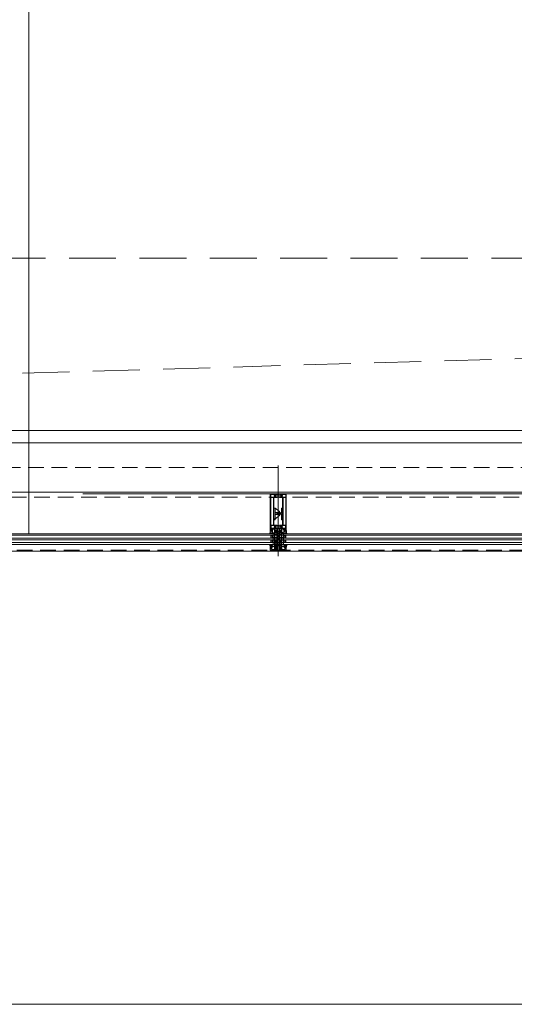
# Model space of a CAD drawing. Header units: millimetres. Extents: x 213386 to 506888, y 183055 to 450952.
# Tile 165 of 256: x 383177 to 385185, y 282452 to 286451. Entities that reach past the tile are written whole.
import ezdxf

# ---------------------------------------------------------------- set-up
doc = ezdxf.new("R2010")
doc.units = ezdxf.units.MM
doc.linetypes.add('ČÁRKOVANÁ', pattern=[19.05, 12.7, -6.35])
for name, color, linetype, lineweight in [('FASÁDA DETAILNÍ', 255, 'Continuous', 0), ('KOTY', 255, 'Continuous', 0), ('NOVA', 255, 'Continuous', 0), ('NOVÁ TENKÁ', 255, 'Continuous', 0), ('TENKA', 255, 'Continuous', 0), ('vzt-tenká', 2, 'Continuous', 20)]:
    doc.layers.add(name, color=color, linetype=linetype, lineweight=lineweight)
doc.layers.add('PLOCHY K PRONÁJMU', color=255, linetype='Continuous', lineweight=0, plot=False)
doc.layers.get('KOTY').off()

# ---------------------------------------------------------------- blocks, each defined once
blk = doc.blocks.new('NOVÁ PODLAHA')
at = {"layer": 'NOVA', "linetype": 'ČÁRKOVANÁ', "ltscale": 15}
blk.add_line((0, 0), (25700, 750), dxfattribs=at)
blk.add_lwpolyline([(750, 22050), (24950, 22050), (24950, 750), (750, 750)], close=True, dxfattribs=at)
at = {"layer": 'NOVA'}
blk.add_lwpolyline([(25700, 16457.5), (25700, 0), (0, 0), (0, 15942.5)], dxfattribs=at)
blk = doc.blocks.new('244748_a')
blk.add_lwpolyline([(8.3, -1.7, 0.082248), (6.3, -0.9, -1.09695), (6.9, -0.1, -0.315353), (11.3, -5.2, -0.480529), (10.9, -5.6), (4.3, -5.6), (4.1, -5.5), (-16.5, -5.5), (-16.7, -5.6), (-20.4, -5.6, 0.574019), (-21.9, -4.8), (-23, -5.4, 0.524827), (-23, -5.9), (-21.9, -6.5, 0.574021), (-20.4, -5.7), (-16.7, -5.7), (-16.5, -5.9), (4.1, -5.9), (4.3, -5.7), (10.9, -5.7, -0.480529), (11.3, -6.1, -0.326229), (6.9, -11.1, -1.09695), (6.3, -10.3, 0.081457), (8.3, -9.6, 0.599203), (7.5, -8.1), (5.5, -8.1, 0.198965), (5.2, -8.2), (2.2, -11.2), (0.9, -12, -0.738038), (0.5, -11.6), (0.9, -11, 1), (0.3, -10.7), (0, -11.3), (-1, -11.3, 0.619205), (-1.4, -12.1), (-1.3, -12.4, -0.808139), (-2, -13), (-3.6, -11.4, 0.198906), (-4.3, -11.2), (-15, -11.2, -0.198936), (-16.8, -10.4), (-19, -8.2, 0.198942), (-19.3, -8.1), (-20.7, -8.1, 0.500217), (-21.1, -8.7, 0.122037), (-18.5, -10.3, -1.093735), (-19.1, -11.1, -0.240768), (-23.7, -6.1, -0.106226), (-23.7, -5.2, -0.256232), (-19, -0.1, -1.093735), (-18.4, -0.9, 0.116856), (-21.1, -2.6, 0.500217), (-20.7, -3.3), (-19.3, -3.3, 0.198942), (-19, -3.1), (-16.8, -0.9, -0.198936), (-15, -0.2), (-4.3, -0.2, 0.198907), (-3.6, 0.1), (-2, 1.7, -0.808139), (-1.3, 1.1), (-1.4, 0.8, 0.619205), (-1, 0), (0, 0), (0.3, -0.6, 1), (0.9, -0.3), (0.5, 0.3, -0.738038), (0.9, 0.7), (2.2, -0.2), (5.2, -3.1, 0.198965), (5.5, -3.3), (7.5, -3.3, 0.599203)], format="xyb", close=True)
blk = doc.blocks.new('236134_0100_s_v')
for points in [[(22.8, -23), (22.8, -5), (42, -5, 0.414214), (43, -4), (43, -1, 0.414214), (42, 0), (1, 0, 0.414214), (0, -1), (0, -4, 0.414214), (1, -5), (20.2, -5), (20.2, -23)], [(15, -5, -0.414214), (19, -9), (19, -16.6, 0.165764), (19.5, -23), (23.5, -23, 0.165764), (24, -16.6), (24, -9, -0.414214), (28, -5)]]:
    blk.add_lwpolyline(points, format="xyb")
blk = doc.blocks.new('236134_0200_s_v')
blk.add_lwpolyline([(42, 5), (1, 5, 0.414214), (0, 4), (0, 1, 0.414214), (1, 0), (42, 0, 0.414214), (43, 1), (43, 4, 0.414214)], format="xyb", close=True)
for points in [[(19.6, 5, -0.41166), (17.6, 7), (17.4, 22.2, 0.344217), (17.1, 22.7), (16, 23), (14, 23, 0.240828), (13.2, 22.6), (0.2, 4.6)], [(23.4, 5, 0.41166), (25.4, 7), (25.6, 22.2, -0.344217), (25.9, 22.7), (27, 23), (29, 23, -0.240828), (29.8, 22.6), (42.8, 4.6)]]:
    blk.add_lwpolyline(points, format="xyb")
blk = doc.blocks.new('284336')
for points in [[(-0.7, -9.6), (-10, -9.6, 0.414511), (-10.5, -10.1), (-10.5, -15.5, -1), (-11.7, -15.5), (-11.7, -9.6), (-12.7, -8.9, -0.668884), (-12.6, -8.2), (-12, -8, 0.766384), (-12, -7.2), (-12.6, -7, -0.76831), (-12.6, -6.2), (-12, -6, 0.766384), (-12, -5.2), (-12.6, -5, -0.76831), (-12.6, -4.2), (-12, -4, 0.766384), (-12, -3.2), (-12.6, -3, -0.877523), (-12.5, -2.2), (-12.1, -2.2, 0.698129), (-11.8, -1.5, -0.220231), (-12.9, 0.8), (-12.9, 3.5, -0.157143), (-12.8, 3.7), (-12.7, 3.4, -0.067482), (-12.5, 2.5, 0.393136), (-8.7, -1), (-6.1, -1, -0.414214), (-5.6, -1.5), (-5.6, -2.2, -0.267949), (-5.9, -2.6), (-6.4, -2.9, 0.267949), (-6.6, -3.4), (-6.6, -5.8, 0.267949), (-6.4, -6.3), (-5.9, -6.6, -0.267949), (-5.6, -7), (-5.6, -8.1, 0.414215), (-5.1, -8.6), (-0.4, -8.6), (-0.4, -9.3, -0.414212), (-0.7, -9.6)], [(-0.4, 0), (-0.4, -2, 0.990243), (-0.4, -3), (0.9, -3, 0.414214), (1.2, -2.7), (1.2, -2.6, -0.668123), (1.7, -2.4), (2.7, -3.4, -0.199004), (2.9, -3.8), (2.9, -5.4, -0.199038), (2.7, -5.8), (1.7, -6.8, -0.668191), (1.2, -6.6), (1.2, -6.5, 0.414214), (0.9, -6.2), (-0.4, -6.2, 0.990269), (-0.4, -7.2), (-0.4, -8.6), (-5.1, -8.6, -0.414215), (-5.6, -8.1), (-5.6, -7, 0.267949), (-5.8, -6.6), (-6.3, -6.3, -0.267949), (-6.6, -5.8), (-6.6, -3.4, -0.267949), (-6.3, -3), (-5.8, -2.7, 0.267949), (-5.6, -2.2), (-5.6, -1.5, 0.414214), (-6.1, -1), (-8.7, -1, -0.393156), (-12.5, 2.5, 0.067572), (-12.7, 3.4), (-12.8, 3.7, -0.637545), (-12.1, 3.5), (-11.9, 2.5, 0.344315), (-10.1, 0.9), (0, 0.4, -0.406913), (0.4, 0), (-0.4, 0)], [(1.7, -4.3, 0.414235), (1.2, -3.8), (-0.7, -3.8, 0.414214), (-1.2, -4.3), (-1.2, -4.9, 0.414214), (-0.7, -5.4), (1.2, -5.4, 0.414235), (1.7, -4.9), (1.7, -4.3)]]:
    blk.add_lwpolyline(points, format="xyb", close=True)
blk = doc.blocks.new('433270')
blk.add_lwpolyline([(1, 0, 0.414364), (0, -1), (0, -1.4, 0.255924), (0.2, -1.8, -0.547723), (0.2, -3.2, 0.255924), (0, -3.6), (0, -14.6, 0.414214), (0.3, -14.9), (1.2, -14.9, 0.414214), (1.7, -14.4), (1.7, -10.3, -0.414214), (2, -10), (6, -10, 0.414248), (7, -9), (7, -7.7, 0.414179), (6.5, -7.2), (5.7, -7.2, 0.414232), (5.4, -7.5), (5.4, -8.2, -0.414198), (5.1, -8.5), (2.8, -8.5, -0.414204), (1.8, -7.5), (1.8, -4.5, -0.147432), (2, -3.9, 0.147461), (2.4, -2.5), (2.4, -2.3, -0.414214), (2.9, -1.8), (21.9, -1.8, -0.668178), (22.2, -2.7), (22.2, -2.7, 1), (21.6, -3.3), (21.5, -3.4, 0.198912), (21.4, -3.7), (21.4, -4, 0.414214), (22.1, -4.7), (22.4, -4.7, 0.576988), (22.6, -4.3, -0.311246), (24.6, -4.3, 0.576988), (24.8, -4.7), (25.3, -4.7, -0.260065), (25.3, -6.6), (24.8, -6.6, 0.576988), (24.6, -7.1, -0.311246), (22.6, -7.1, 0.576988), (22.4, -6.6), (22.1, -6.6, 0.414214), (21.4, -7.3), (21.4, -7.6, 0.267949), (21.6, -8), (21.9, -8.2, -0.637047), (21.7, -10), (19.8, -10.7, 0.315299), (19.5, -11.2), (19.5, -11.5, 0.520567), (20.2, -12), (22.8, -11, -0.520567), (23.5, -11.5), (23.5, -12.5, 0.414062), (24, -13), (25, -13, 0.414186), (25.5, -12.5), (25.5, -11.5, -0.414182), (26, -11), (27, -11, 0.414214), (27.5, -10.5), (27.5, -0.5, 0.414214), (27, 0), (1, 0)], format="xyb", close=True)
blk = doc.blocks.new('284325')
for points in [[(0.8, -5.2, -0.560316), (0.9, -4.7), (1.9, -4.4, 0.3153), (2.1, -4.1), (2.1, -1.9, 0.451558), (1.8, -1.6), (0.9, -1.7, -0.399586), (0.6, -1.5), (0.3, -0.1, -0.415977), (0.5, 0.3, 0.024107), (6.1, 1.2, 0.076636), (9, 2.3, -0.577615), (10.8, 1.3), (10, 1.4, 0.283171), (9.1, 0.9, -0.168429), (7.1, -0.7), (5.9, -1.2, 0.315302), (5.2, -2.1), (5.2, -4.2, 0.269719), (6.8, -6.8, -0.194797), (10.2, -11.5, -0.342663), (9.2, -11.2, 0.119207), (5.4, -7.6, 0.578571), (3.6, -8.6), (3.6, -11.8, 0.176415), (6.2, -18.7, -1), (5.2, -19.5, -0.176415), (2.4, -11.8), (2.4, -8.9, 0.208286), (0.8, -5.2)], [(9, -6.7), (10.3, -8.8, -0.134555), (10.8, -10.6, -0.339795), (10.2, -11.5, 0.194788), (6.8, -6.8, -0.269736), (5.2, -4.2), (5.2, -2.1, -0.315302), (5.9, -1.2), (7.1, -0.7, 0.168429), (9.1, 0.9, -0.283167), (10, 1.4), (10.8, 1.3), (10.8, -0.7, -0.070852), (10.7, -1.3), (9.9, -3.9, -0.241839), (9.1, -4.8), (7.9, -5.2, 0.836024), (8.1, -6.2), (8.1, -6.2, -0.255349), (9, -6.7)]]:
    blk.add_lwpolyline(points, format="xyb", close=True)
blk = doc.blocks.new('288126')
for points in [[(-16.5, 0), (16.5, 0)], [(-21.4, -6.3), (-17.8, -3.7)], [(-14.7, -4.5), (-19.9, -8.3)], [(-17, -2.1), (-17, -0.5)], [(-8.8, -4.3), (-14.1, -4.3)], [(-11, -6.3), (-8.7, -4.7)], [(-4.3, -4.5), (-9.5, -8.3)], [(1.8, -4.3), (-3.7, -4.3)], [(-0.4, -6.4), (1.9, -4.7)], [(6.3, -4.5), (1.1, -8.4)], [(12.2, -4.3), (6.9, -4.3)], [(10, -6.4), (12.3, -4.7)], [(16.6, -4.6), (11.5, -8.4)], [(17, -0.5), (17, -3.8)]]:
    blk.add_lwpolyline(points)
for centre, radius, start, end in [((16.5, -0.5), 0.5, 0, 90), ((-20.6, -7.3), 1.25, 126.7059, 306.7059), ((-16.5, -0.5), 0.5, 90, 180), ((-10.2, -7.3), 1.25, 126.7059, 306.7059), ((0.4, -7.4), 1.25, 126.7059, 306.7059), ((10.8, -7.4), 1.25, 126.7059, 306.7059), ((16, -3.8), 1, 306.7059, 0)]:
    blk.add_arc(centre, radius, start, end)
at = {"extrusion": (0, 0, -1)}
for centre, radius, start, end in [((19, -2.1), 2, 180, 233.2941), ((14.1, -5.3), 1, 53.2941, 90), ((8.8, -4.5), 0.2, 90, 233.2941), ((3.7, -5.3), 1, 53.2941, 90), ((-1.8, -4.5), 0.2, 90, 233.2941), ((-6.9, -5.3), 1, 53.2941, 90), ((-12.2, -4.5), 0.2, 90, 233.2941)]:
    blk.add_arc(centre, radius, start, end, dxfattribs=at)
blk = doc.blocks.new('246426')
for points in [[(-1.8, 0.6), (-2.9, -0.4, 0.198926), (-3.2, -1.1), (-3.2, -2.3, 0.198926), (-2.9, -3), (-1.8, -4, 0.637051), (-1.5, -3.9), (-1.5, -3.4), (-0.3, -3.4, -0.41484), (0, -3.7), (0, -5.2, 0.414232), (0.5, -5.7), (2.1, -5.7, 0.071862), (2.2, -5.7, 0.157876), (3.7, -4.6, 0.360336), (3.5, 2.4, 0.964062), (2.5, 1.5, -0.403385), (2.3, -4.3, -0.190964), (2.1, -4.4), (1.7, -4.4, -0.414214), (1.2, -3.9), (1.2, 1.3, 0.414201), (0.2, 2.3), (0, 2.3), (0, 0.3, -0.414214), (-0.3, 0), (-1.5, 0), (-1.5, 0.5, 0.637051), (-1.8, 0.6)], [(-2.3, -1.4, -0.414214), (-1.9, -1), (-0.4, -1, -0.414214), (0, -1.4), (0, -2, -0.414214), (-0.4, -2.4), (-1.9, -2.4, -0.414214), (-2.3, -2), (-2.3, -1.4)]]:
    blk.add_lwpolyline(points, format="xyb", close=True)

msp = doc.modelspace()

# ---------------------------------------------------------------- linework, layer by layer
at = {"layer": 'FASÁDA DETAILNÍ'}
for p, q in [((384226.6, 284272.2), (384226.6, 284640.4)), ((386070.1, 284526.2), (383433.1, 284526.2)), ((387044.8, 284363.2), (373041.6, 284363.2)), ((393344.8, 284363.2), (373041.6, 284363.2)), ((373041.6, 284357.2), (387044.8, 284357.2)), ((373041.6, 284357.2), (393344.8, 284357.2)), ((386081.1, 284363.2), (381213.5, 284363.2)), ((381213.5, 284357.2), (386073.6, 284357.2)), ((384206.1, 284363.2), (384206.1, 284357.2)), ((384247.1, 284363.2), (384247.1, 284357.2)), ((387044.8, 284345.2), (373041.6, 284345.2)), ((393344.8, 284345.2), (373041.6, 284345.2)), ((373041.6, 284339.2), (387044.8, 284339.2)), ((373041.6, 284339.2), (393344.8, 284339.2)), ((387044.8, 284327.2), (373041.6, 284327.2)), ((393344.8, 284327.2), (373041.6, 284327.2)), ((373041.6, 284319.2), (399616.6, 284319.2)), ((380272.1, 284319.2), (386081.1, 284319.2)), ((386073.6, 284345.2), (381213.5, 284345.2)), ((381213.5, 284339.2), (386073.6, 284339.2)), ((386073.6, 284327.2), (381213.5, 284327.2)), ((384206.1, 284345.2), (384206.1, 284339.2)), ((384206.1, 284327.2), (384206.1, 284319.2)), ((384211.6, 284345.2), (384211.6, 284345.2)), ((384211.6, 284339.2), (384211.6, 284339.2)), ((384247.1, 284345.2), (384247.1, 284339.2)), ((384247.1, 284327.2), (384247.1, 284319.2))]:
    msp.add_line(p, q, dxfattribs=at)
for points in [[(399616.6, 284292.2), (373036.6, 284292.2), (373036.6, 307972.2), (399616.6, 307972.2)], [(399376.6, 284532.2), (373276.6, 284532.2), (373276.6, 307732.2), (399376.6, 307732.2)], [(399176.6, 284732.2), (373476.6, 284732.2), (373476.6, 307532.2), (399176.6, 307532.2)], [(384196.1, 284356.2), (384202.1, 284356.2), (384204.1, 284354.2), (384204.1, 284348.2), (384202.1, 284346.2), (384196.1, 284346.2), (384196.1, 284350.7), (384196.6, 284350.7), (384196.6, 284351.7), (384196.1, 284351.7)], [(384197.1, 284347.2), (384197.1, 284355.2), (384201.7, 284355.2), (384203.1, 284353.7), (384203.1, 284348.7), (384201.7, 284347.2)], [(384257.1, 284356.2), (384251.1, 284356.2), (384249.1, 284354.2), (384249.1, 284348.2), (384251.1, 284346.2), (384257.1, 284346.2), (384257.1, 284350.7), (384256.6, 284350.7), (384256.6, 284351.7), (384257.1, 284351.7)], [(384256.1, 284347.2), (384256.1, 284355.2), (384251.6, 284355.2), (384250.1, 284353.7), (384250.1, 284348.7), (384251.6, 284347.2)], [(384196.1, 284338.2), (384202.1, 284338.2), (384204.1, 284336.2), (384204.1, 284330.2), (384202.1, 284328.2), (384196.1, 284328.2), (384196.1, 284332.7), (384196.6, 284332.7), (384196.6, 284333.7), (384196.1, 284333.7)], [(384197.1, 284329.2), (384197.1, 284337.2), (384201.7, 284337.2), (384203.1, 284335.7), (384203.1, 284330.7), (384201.7, 284329.2)], [(384257.1, 284338.2), (384251.1, 284338.2), (384249.1, 284336.2), (384249.1, 284330.2), (384251.1, 284328.2), (384257.1, 284328.2), (384257.1, 284332.7), (384256.6, 284332.7), (384256.6, 284333.7), (384257.1, 284333.7)], [(384256.1, 284329.2), (384256.1, 284337.2), (384251.6, 284337.2), (384250.1, 284335.7), (384250.1, 284330.7), (384251.6, 284329.2)]]:
    msp.add_lwpolyline(points, close=True, dxfattribs=at)
at = {"layer": 'FASÁDA DETAILNÍ', "linetype": 'ČÁRKOVANÁ', "ltscale": 5}
msp.add_lwpolyline([(399611.6, 284297.2), (373041.6, 284297.2), (373041.6, 307967.2), (399611.6, 307967.2)], close=True, dxfattribs=at)
at = {"layer": 'FASÁDA DETAILNÍ', "color": 7, "linetype": 'ČÁRKOVANÁ', "ltscale": 5}
for points in [[(399396.6, 284512.2), (373256.6, 284512.2), (373256.6, 307752.2), (399396.6, 307752.2)], [(399276.6, 284632.2), (373376.6, 284632.2), (373376.6, 307632.2), (399276.6, 307632.2)]]:
    msp.add_lwpolyline(points, close=True, dxfattribs=at)
at = {"layer": 'FASÁDA DETAILNÍ'}
for points in [[(384194.1, 284525.2), (384194.1, 284376.7, 0.414214), (384194.6, 284376.2), (384195.9, 284376.2, 0.41422), (384196.4, 284376.7), (384196.4, 284377.2), (384195.4, 284377.2), (384195.4, 284381.7, -0.414214), (384196.4, 284382.7), (384201.1, 284382.7, -0.414214), (384202.1, 284381.7), (384202.1, 284377.2), (384200.4, 284377.2), (384200.4, 284376.7, 0.414201), (384200.9, 284376.2), (384202.9, 284376.2, 0.414214), (384203.4, 284376.7), (384203.4, 284378.8, -0.414214), (384203.9, 284379.3), (384205.7, 284379.3), (384205.7, 284380.5), (384204.5, 284380.5), (384204.5, 284382.4, -0.414214), (384204.8, 284382.7), (384210.1, 284382.7, -0.414167), (384211.6, 284381.2), (384211.6, 284374.2), (384211.6, 284370.1, 0.57735), (384212.2, 284369.7), (384213.1, 284370.2), (384214.6, 284370.6, 0.488701), (384214.8, 284371.1), (384213.3, 284373.5), (384213.3, 284374, -0.432566), (384213.5, 284374.2), (384219.8, 284374.2, -0.548397), (384220, 284373.9), (384219, 284371.5, 0.425336), (384219.1, 284371.2), (384221.1, 284370.4, 0.531563), (384221.6, 284370.8), (384221.6, 284372.8, 0.231306), (384221.5, 284373.1, -0.306185), (384221.4, 284373.4), (384221.6, 284374.2), (384221.6, 284384.7, 0.414214), (384220.6, 284385.7), (384220.1, 284385.7), (384220.1, 284384.9), (384218.6, 284384.9), (384217.5, 284385.5, 0.13165), (384217, 284385.7), (384198.6, 284385.7, -0.414214), (384197.1, 284387.2), (384197.1, 284390.7, -0.399985), (384197.1, 284391.7), (384197.1, 284395.4, -0.414214), (384198.6, 284396.9), (384217, 284396.9, 0.13165), (384217.5, 284397), (384218.6, 284397.6), (384220.1, 284397.6), (384220.1, 284396.8), (384220.6, 284396.8, 0.414214), (384221.6, 284397.8), (384221.6, 284398.4, 0.414214), (384221.1, 284398.9), (384209.5, 284398.9, -0.414214), (384209, 284399.4), (384209, 284406.8, -0.399985), (384209, 284407.8), (384209, 284419.4, -0.414214), (384209.5, 284419.9), (384213.1, 284419.9, 0.414214), (384213.6, 284420.4), (384213.6, 284423.4, 0.414214), (384213.1, 284423.9), (384209.5, 284423.9, -0.414214), (384209, 284424.4), (384209, 284431.7, -0.38324), (384209, 284432.7), (384209, 284458.2, -0.38324), (384209, 284459.2), (384209, 284474.7, -0.38324), (384209, 284475.7), (384209, 284501.2, -0.38324), (384209, 284502.2), (384209, 284509.5, -0.414214), (384209.5, 284510), (384221.1, 284510, 0.414214), (384221.6, 284510.5), (384221.6, 284511, 0.414214), (384220.6, 284512), (384220.1, 284512), (384220.1, 284511.2), (384218.6, 284511.2), (384217.5, 284511.8, 0.116937), (384217, 284512), (384198.1, 284512, -0.414232), (384196.6, 284513.5), (384196.6, 284517.2, -0.399985), (384196.6, 284518.2), (384196.6, 284521.7, -0.414232), (384198.1, 284523.2), (384217, 284523.2, 0.116937), (384217.5, 284523.3), (384218.6, 284524), (384220.1, 284524), (384220.1, 284523.2), (384220.6, 284523.2, 0.414214), (384221.6, 284524.2), (384221.6, 284525.2, 0.414214), (384220.6, 284526.2), (384195.1, 284526.2, 0.414214), (384194.1, 284525.2)], [(384196.2, 284399.4), (384196.2, 284509.5, -0.414214), (384196.7, 284510), (384206.4, 284510, -0.414214), (384206.9, 284509.5), (384206.9, 284399.4, -0.414214), (384206.4, 284398.9), (384196.7, 284398.9, -0.414214), (384196.2, 284399.4)], [(384259.1, 284525.2), (384259.1, 284376.7, -0.414214), (384258.6, 284376.2), (384257.3, 284376.2, -0.41422), (384256.8, 284376.7), (384256.8, 284377.2), (384257.8, 284377.2), (384257.8, 284381.7, 0.414214), (384256.8, 284382.7), (384252.1, 284382.7, 0.414214), (384251.1, 284381.7), (384251.1, 284377.2), (384252.8, 284377.2), (384252.8, 284376.7, -0.414201), (384252.3, 284376.2), (384250.3, 284376.2, -0.414214), (384249.8, 284376.7), (384249.8, 284378.8, 0.414214), (384249.3, 284379.3), (384247.5, 284379.3), (384247.5, 284380.5), (384248.7, 284380.5), (384248.7, 284382.4, 0.414214), (384248.4, 284382.7), (384243.1, 284382.7, 0.414167), (384241.6, 284381.2), (384241.6, 284374.2), (384241.6, 284370.1, -0.57735), (384241, 284369.7), (384240.2, 284370.2), (384238.7, 284370.6, -0.488701), (384238.5, 284371.1), (384239.9, 284373.5), (384239.9, 284374, 0.432566), (384239.7, 284374.2), (384233.4, 284374.2, 0.548397), (384233.2, 284373.9), (384234.3, 284371.5, -0.425336), (384234.2, 284371.2), (384232.2, 284370.4, -0.531563), (384231.6, 284370.8), (384231.6, 284372.8, -0.231306), (384231.8, 284373.1, 0.306185), (384231.9, 284373.4), (384231.6, 284374.2), (384231.6, 284384.7, -0.414214), (384232.6, 284385.7), (384233.1, 284385.7), (384233.1, 284384.9), (384234.6, 284384.9), (384235.8, 284385.5, -0.13165), (384236.3, 284385.7), (384254.6, 284385.7, 0.414214), (384256.1, 284387.2), (384256.1, 284390.7, 0.399985), (384256.1, 284391.7), (384256.1, 284395.4, 0.414214), (384254.6, 284396.9), (384236.3, 284396.9, -0.13165), (384235.8, 284397), (384234.6, 284397.6), (384233.1, 284397.6), (384233.1, 284396.8), (384232.6, 284396.8, -0.414214), (384231.6, 284397.8), (384231.6, 284398.4, -0.414214), (384232.1, 284398.9), (384243.7, 284398.9, 0.414214), (384244.2, 284399.4), (384244.2, 284406.8, 0.399985), (384244.2, 284407.8), (384244.2, 284419.4, 0.414214), (384243.7, 284419.9), (384240.1, 284419.9, -0.414214), (384239.6, 284420.4), (384239.6, 284423.4, -0.414214), (384240.1, 284423.9), (384243.7, 284423.9, 0.414214), (384244.2, 284424.4), (384244.2, 284431.7, 0.38324), (384244.2, 284432.7), (384244.2, 284458.2, 0.38324), (384244.2, 284459.2), (384244.2, 284474.7, 0.38324), (384244.2, 284475.7), (384244.2, 284501.2, 0.38324), (384244.2, 284502.2), (384244.2, 284509.5, 0.414214), (384243.7, 284510), (384232.1, 284510, -0.414214), (384231.6, 284510.5), (384231.6, 284511, -0.414214), (384232.6, 284512), (384233.1, 284512), (384233.1, 284511.2), (384234.6, 284511.2), (384235.8, 284511.8, -0.116937), (384236.3, 284512), (384255.1, 284512, 0.414232), (384256.6, 284513.5), (384256.6, 284517.2, 0.399985), (384256.6, 284518.2), (384256.6, 284521.7, 0.414232), (384255.1, 284523.2), (384236.3, 284523.2, -0.116937), (384235.8, 284523.3), (384234.6, 284524), (384233.1, 284524), (384233.1, 284523.2), (384232.6, 284523.2, -0.414214), (384231.6, 284524.2), (384231.6, 284525.2, -0.414214), (384232.6, 284526.2), (384258.1, 284526.2, -0.414214), (384259.1, 284525.2)], [(384257, 284399.4), (384257, 284509.5, 0.414214), (384256.5, 284510), (384246.8, 284510, 0.414214), (384246.3, 284509.5), (384246.3, 284399.4, 0.414214), (384246.8, 284398.9), (384256.5, 284398.9, 0.414214), (384257, 284399.4)], [(384221.6, 284369.8), (384221.6, 284357.9), (384221.6, 284336, -0.305837), (384221.3, 284335.5), (384219, 284334.6, 0.425336), (384218.9, 284334.3), (384219.6, 284332.7, -0.543753), (384219, 284331.7), (384214.1, 284331.7, -0.578182), (384213.5, 284332.6), (384214.8, 284334.8, 0.488505), (384214.6, 284335.2), (384213.1, 284335.6), (384211.8, 284336.4, -0.282478), (384211.6, 284336.7), (384211.6, 284337.1, 1.447009), (384211.5, 284337.5), (384208.5, 284337.5, -1), (384208.5, 284338.3), (384211.5, 284338.3, 1.447009), (384211.6, 284338.6), (384211.6, 284347.2, 1.447009), (384211.5, 284347.5), (384208.5, 284347.5, -1), (384208.5, 284348.3), (384211.5, 284348.3, 1.447009), (384211.6, 284348.7), (384211.6, 284357.2, 1.447009), (384211.5, 284357.5), (384208.5, 284357.5, -1), (384208.5, 284358.3), (384211.5, 284358.3, 1.447009), (384211.6, 284358.7), (384211.6, 284367.2, 1.447009), (384211.5, 284367.5), (384208.5, 284367.5, -1), (384208.5, 284368.3), (384211.5, 284368.3, 1.447009), (384211.6, 284368.7), (384211.6, 284369.1, -0.282478), (384211.8, 284369.4), (384213.1, 284370.2), (384214.6, 284370.6, 0.488505), (384214.8, 284371.1), (384213.5, 284373.2, -0.578182), (384214.1, 284374.1), (384219, 284374.1, -0.543753), (384219.6, 284373.1), (384218.9, 284371.5, 0.425336), (384219, 284371.2), (384221.3, 284370.3, -0.305837), (384221.6, 284369.8)], [(384220, 284360.2), (384220, 284367.1, 0.324916), (384219, 284368.5), (384218.2, 284368.8, 0.176429), (384216.1, 284368.7), (384214.2, 284368, 0.305619), (384213.2, 284366.6), (384213.2, 284360.2, 0.414218), (384214.2, 284359.2), (384219, 284359.2, 0.414218), (384220, 284360.2)], [(384220, 284348.9), (384220, 284356.9, 0.414214), (384219, 284357.9), (384214.2, 284357.9, 0.414214), (384213.2, 284356.9), (384213.2, 284348.9, 0.414214), (384214.2, 284347.9), (384219, 284347.9, 0.414214), (384220, 284348.9)], [(384220, 284338.7), (384220, 284345.6, 0.414218), (384219, 284346.6), (384214.2, 284346.6, 0.414218), (384213.2, 284345.6), (384213.2, 284339.2, 0.305619), (384214.2, 284337.9), (384216.1, 284337.1, 0.176429), (384218.2, 284337), (384219, 284337.3, 0.324916), (384220, 284338.7)], [(384219.5, 284383.5, -0.414214), (384220, 284383), (384220, 284376.5, -0.414214), (384219.5, 284376), (384213.8, 284376, -0.414214), (384213.3, 284376.5), (384213.3, 284383, -0.414214), (384213.8, 284383.5), (384219.5, 284383.5)], [(384231.6, 284369.8), (384231.6, 284357.9), (384231.6, 284336, 0.305837), (384232, 284335.5), (384234.2, 284334.6, -0.425336), (384234.3, 284334.3), (384233.6, 284332.7, 0.543753), (384234.3, 284331.7), (384239.2, 284331.7, 0.578182), (384239.7, 284332.6), (384238.5, 284334.8, -0.488505), (384238.7, 284335.2), (384240.2, 284335.6), (384241.5, 284336.4, 0.282478), (384241.6, 284336.7), (384241.6, 284337.1, -1.447009), (384241.8, 284337.5), (384244.7, 284337.5, 1), (384244.7, 284338.3), (384241.8, 284338.3, -1.447009), (384241.6, 284338.6), (384241.6, 284347.2, -1.447009), (384241.8, 284347.5), (384244.7, 284347.5, 1), (384244.7, 284348.3), (384241.8, 284348.3, -1.447009), (384241.6, 284348.7), (384241.6, 284357.2, -1.447009), (384241.8, 284357.5), (384244.7, 284357.5, 1), (384244.7, 284358.3), (384241.8, 284358.3, -1.447009), (384241.6, 284358.7), (384241.6, 284367.2, -1.447009), (384241.8, 284367.5), (384244.7, 284367.5, 1), (384244.7, 284368.3), (384241.8, 284368.3, -1.447009), (384241.6, 284368.7), (384241.6, 284369.1, 0.282478), (384241.5, 284369.4), (384240.2, 284370.2), (384238.7, 284370.6, -0.488505), (384238.5, 284371.1), (384239.7, 284373.2, 0.578182), (384239.2, 284374.1), (384234.3, 284374.1, 0.543753), (384233.6, 284373.1), (384234.3, 284371.5, -0.425336), (384234.2, 284371.2), (384232, 284370.3, 0.305837), (384231.6, 284369.8)], [(384233.7, 284383.5, 0.414214), (384233.2, 284383), (384233.2, 284376.5, 0.414214), (384233.7, 284376), (384239.4, 284376, 0.414214), (384239.9, 284376.5), (384239.9, 284383, 0.414214), (384239.4, 284383.5), (384233.7, 284383.5)], [(384233.2, 284360.2), (384233.2, 284367.1, -0.324916), (384234.3, 284368.5), (384235.1, 284368.8, -0.176429), (384237.2, 284368.7), (384239.1, 284368, -0.305619), (384240, 284366.6), (384240, 284360.2, -0.414218), (384239, 284359.2), (384234.2, 284359.2, -0.414218), (384233.2, 284360.2)], [(384233.2, 284348.9), (384233.2, 284356.9, -0.414214), (384234.2, 284357.9), (384239, 284357.9, -0.414214), (384240, 284356.9), (384240, 284348.9, -0.414214), (384239, 284347.9), (384234.2, 284347.9, -0.414214), (384233.2, 284348.9)], [(384233.2, 284338.7), (384233.2, 284345.6, -0.414218), (384234.2, 284346.6), (384239, 284346.6, -0.414218), (384240, 284345.6), (384240, 284339.2, -0.305619), (384239.1, 284337.9), (384237.2, 284337.1, -0.176429), (384235.1, 284337), (384234.3, 284337.3, -0.324916), (384233.2, 284338.7)], [(384221.6, 284331.7), (384221.6, 284320.7, -0.414426), (384221.1, 284320.2), (384220.6, 284320.2), (384220.6, 284321.2), (384219.1, 284321.2, 0.414214), (384218.1, 284320.2), (384218.1, 284318.7, 0.399985), (384218.1, 284317.7), (384218.1, 284316.2, 0.414214), (384219.1, 284315.2), (384220.6, 284315.2), (384220.6, 284316.2), (384221.1, 284316.2, -0.414456), (384221.6, 284315.7), (384221.6, 284314.4, -0.413971), (384221.3, 284314.1), (384220.1, 284314.1, 0.414214), (384219.8, 284313.8), (384219.8, 284310.8), (384218.8, 284310.8, -0.414214), (384218.3, 284311.3), (384218.3, 284313.2, 0.414214), (384217.8, 284313.7), (384214.3, 284313.7, 0.414206), (384213.3, 284312.7), (384213.3, 284304.4, 0.414206), (384213.8, 284303.9), (384215.7, 284303.9, 0.414219), (384216.2, 284304.4), (384216.2, 284305.2, -0.414214), (384216.7, 284305.7), (384217.2, 284305.7, -0.414214), (384217.7, 284305.2), (384217.7, 284303.4, -0.414214), (384216.7, 284302.4), (384212.6, 284302.4, -0.414214), (384211.6, 284303.4), (384211.6, 284331.7), (384211.6, 284335.8, -0.57735), (384212.2, 284336.1), (384213.1, 284335.6), (384214.6, 284335.2, -0.488701), (384214.8, 284334.7), (384213.3, 284332.3), (384213.3, 284331.8, 0.432566), (384213.5, 284331.7), (384219.8, 284331.7, 0.548397), (384220, 284331.9), (384219, 284334.3, -0.425336), (384219.1, 284334.6), (384221.1, 284335.4, -0.531563), (384221.6, 284335), (384221.6, 284333, -0.231306), (384221.5, 284332.7, 0.306185), (384221.4, 284332.4), (384221.6, 284331.7)], [(384213.3, 284329.5), (384213.3, 284315.8, 0.414214), (384213.8, 284315.3), (384216, 284315.3, 0.414214), (384216.5, 284315.8), (384216.5, 284320.7, -0.411139), (384218.5, 284322.8), (384219.5, 284322.8, 0.414214), (384220, 284323.3), (384220, 284329.5, 0.414214), (384219.5, 284330), (384213.8, 284330, 0.414214), (384213.3, 284329.5)], [(384231.6, 284331.7), (384231.6, 284320.7, 0.414426), (384232.1, 284320.2), (384232.6, 284320.2), (384232.6, 284321.2), (384234.1, 284321.2, -0.414214), (384235.1, 284320.2), (384235.1, 284318.7, -0.399985), (384235.1, 284317.7), (384235.1, 284316.2, -0.414214), (384234.1, 284315.2), (384232.6, 284315.2), (384232.6, 284316.2), (384232.1, 284316.2, 0.414456), (384231.6, 284315.7), (384231.6, 284314.4, 0.413971), (384231.9, 284314.1), (384233.1, 284314.1, -0.414214), (384233.4, 284313.8), (384233.4, 284310.8), (384234.4, 284310.8, 0.414214), (384234.9, 284311.3), (384234.9, 284313.2, -0.414214), (384235.4, 284313.7), (384238.9, 284313.7, -0.414206), (384239.9, 284312.7), (384239.9, 284304.4, -0.414206), (384239.4, 284303.9), (384237.5, 284303.9, -0.414219), (384237, 284304.4), (384237, 284305.2, 0.414214), (384236.5, 284305.7), (384236, 284305.7, 0.414214), (384235.5, 284305.2), (384235.5, 284303.4, 0.414214), (384236.5, 284302.4), (384240.6, 284302.4, 0.414214), (384241.6, 284303.4), (384241.6, 284331.7), (384241.6, 284335.8, 0.57735), (384241, 284336.1), (384240.2, 284335.6), (384238.7, 284335.2, 0.488701), (384238.5, 284334.7), (384239.9, 284332.3), (384239.9, 284331.8, -0.432566), (384239.7, 284331.7), (384233.4, 284331.7, -0.548397), (384233.2, 284331.9), (384234.3, 284334.3, 0.425336), (384234.2, 284334.6), (384232.2, 284335.4, 0.531563), (384231.6, 284335), (384231.6, 284333, 0.231306), (384231.8, 284332.7, -0.306185), (384231.9, 284332.4), (384231.6, 284331.7)], [(384239.9, 284329.5), (384239.9, 284315.8, -0.414214), (384239.4, 284315.3), (384237.2, 284315.3, -0.414214), (384236.7, 284315.8), (384236.7, 284320.7, 0.411139), (384234.7, 284322.8), (384233.7, 284322.8, -0.414214), (384233.2, 284323.3), (384233.2, 284329.5, -0.414214), (384233.7, 284330), (384239.4, 284330, -0.414214), (384239.9, 284329.5)]]:
    msp.add_lwpolyline(points, format="xyb", close=True, dxfattribs=at)
for centre, radius, start, end in [((384198.3, 284356.7), 0.596, 303.0366, 56.9634), ((384198.3, 284345.7), 0.596, 303.0366, 56.9634), ((384198.6, 284356.7), 0.596, 303.0366, 56.9634), ((384198.6, 284345.7), 0.596, 303.0366, 56.9634), ((384198.9, 284356.7), 0.596, 303.0366, 56.9634), ((384198.9, 284345.7), 0.596, 303.0366, 56.9634), ((384199.2, 284356.7), 0.596, 303.0366, 56.9634), ((384199.2, 284345.7), 0.596, 303.0366, 56.9634), ((384199.4, 284356.7), 0.596, 303.0366, 56.9634), ((384199.4, 284345.7), 0.596, 303.0366, 56.9634), ((384199.7, 284356.7), 0.596, 303.0366, 56.9634), ((384199.7, 284345.7), 0.596, 303.0366, 56.9634), ((384200, 284356.7), 0.596, 303.0366, 56.9634), ((384200, 284345.7), 0.596, 303.0366, 56.9634), ((384200.3, 284356.7), 0.596, 303.0366, 56.9634), ((384200.3, 284345.7), 0.596, 303.0366, 56.9634), ((384200.6, 284356.7), 0.596, 303.0366, 56.9634), ((384200.6, 284345.7), 0.596, 303.0366, 56.9634), ((384200.9, 284356.7), 0.596, 303.0366, 56.9634), ((384200.9, 284345.7), 0.596, 303.0366, 56.9634), ((384201.2, 284356.7), 0.596, 303.0366, 56.9634), ((384201.2, 284345.7), 0.596, 303.0366, 56.9634), ((384201.5, 284356.7), 0.596, 303.0366, 56.9634), ((384201.5, 284345.7), 0.596, 303.0366, 56.9634), ((384201.8, 284356.7), 0.596, 303.0366, 56.9634), ((384201.8, 284345.7), 0.596, 303.0366, 56.9634), ((384201.8, 284356.5), 0.879, 313.9949, 46.4964), ((384201.8, 284345.8), 0.879, 313.5036, 46.0051), ((384201.7, 284356.4), 1.26, 321.9656, 38.4996), ((384201.7, 284345.9), 1.26, 321.5004, 38.0344), ((384201.5, 284356.2), 1.71, 327.2949, 32.6857), ((384201.5, 284346.1), 1.71, 327.3143, 32.7051), ((384201.3, 284356.1), 2.25, 331.5273, 28.4028), ((384201.3, 284346.2), 2.25, 331.5972, 28.4727), ((384201, 284355.9), 2.9, 335.3067, 25.2952), ((384201, 284346.4), 2.9, 334.7048, 24.6933), ((384200.6, 284355.8), 3.55, 337.2938, 22.409), ((384200.6, 284346.5), 3.55, 337.591, 22.7062), ((384228, 284351.2), 22.7, 164.6728, 195.3272), ((384225.2, 284351.2), 22.7, 344.6728, 15.3272), ((384252.7, 284355.8), 3.55, 157.591, 202.7062), ((384252.7, 284346.5), 3.55, 157.2938, 202.409), ((384252.3, 284355.9), 2.9, 154.7048, 204.6933), ((384252.3, 284346.4), 2.9, 155.3067, 205.2952), ((384252, 284356.1), 2.25, 151.5972, 208.4727), ((384252, 284346.2), 2.25, 151.5273, 208.4028), ((384251.7, 284356.2), 1.71, 147.3143, 212.7051), ((384251.7, 284346.1), 1.71, 147.2949, 212.6857), ((384251.6, 284356.4), 1.26, 141.5004, 218.0344), ((384251.6, 284345.9), 1.26, 141.9656, 218.4996), ((384251.5, 284356.5), 0.879, 133.5036, 226.0051), ((384251.5, 284345.8), 0.879, 133.9949, 226.4964), ((384251.5, 284356.7), 0.596, 123.0366, 236.9634), ((384251.5, 284345.7), 0.596, 123.0366, 236.9634), ((384251.8, 284356.7), 0.596, 123.0366, 236.9634), ((384251.8, 284345.7), 0.596, 123.0366, 236.9634), ((384252.1, 284356.7), 0.596, 123.0366, 236.9634), ((384252.1, 284345.7), 0.596, 123.0366, 236.9634), ((384252.4, 284356.7), 0.596, 123.0366, 236.9634), ((384252.4, 284345.7), 0.596, 123.0366, 236.9634), ((384252.7, 284356.7), 0.596, 123.0366, 236.9634), ((384252.7, 284345.7), 0.596, 123.0366, 236.9634), ((384253, 284356.7), 0.596, 123.0366, 236.9634), ((384253, 284345.7), 0.596, 123.0366, 236.9634), ((384253.2, 284356.7), 0.596, 123.0366, 236.9634), ((384253.2, 284345.7), 0.596, 123.0366, 236.9634), ((384253.5, 284356.7), 0.596, 123.0366, 236.9634), ((384253.5, 284345.7), 0.596, 123.0366, 236.9634), ((384253.8, 284356.7), 0.596, 123.0366, 236.9634), ((384253.8, 284345.7), 0.596, 123.0366, 236.9634), ((384254.1, 284356.7), 0.596, 123.0366, 236.9634), ((384254.1, 284345.7), 0.596, 123.0366, 236.9634), ((384254.4, 284356.7), 0.596, 123.0366, 236.9634), ((384254.4, 284345.7), 0.596, 123.0366, 236.9634), ((384254.7, 284356.7), 0.596, 123.0366, 236.9634), ((384254.7, 284345.7), 0.596, 123.0366, 236.9634), ((384255, 284356.7), 0.596, 123.0366, 236.9634), ((384255, 284345.7), 0.596, 123.0366, 236.9634), ((384198.3, 284338.7), 0.596, 303.0366, 56.9634), ((384198.3, 284327.7), 0.596, 303.0366, 56.9634), ((384198.6, 284338.7), 0.596, 303.0366, 56.9634), ((384198.6, 284327.7), 0.596, 303.0366, 56.9634), ((384198.9, 284338.7), 0.596, 303.0366, 56.9634), ((384198.9, 284327.7), 0.596, 303.0366, 56.9634), ((384199.2, 284338.7), 0.596, 303.0366, 56.9634), ((384199.2, 284327.7), 0.596, 303.0366, 56.9634), ((384199.4, 284338.7), 0.596, 303.0366, 56.9634), ((384199.4, 284327.7), 0.596, 303.0366, 56.9634), ((384199.7, 284338.7), 0.596, 303.0366, 56.9634), ((384199.7, 284327.7), 0.596, 303.0366, 56.9634), ((384200, 284338.7), 0.596, 303.0366, 56.9634), ((384200, 284327.7), 0.596, 303.0366, 56.9634), ((384200.3, 284338.7), 0.596, 303.0366, 56.9634), ((384200.3, 284327.7), 0.596, 303.0366, 56.9634), ((384200.6, 284338.7), 0.596, 303.0366, 56.9634), ((384200.6, 284327.7), 0.596, 303.0366, 56.9634), ((384200.9, 284338.7), 0.596, 303.0366, 56.9634), ((384200.9, 284327.7), 0.596, 303.0366, 56.9634), ((384201.2, 284338.7), 0.596, 303.0366, 56.9634), ((384201.2, 284327.7), 0.596, 303.0366, 56.9634), ((384201.5, 284338.7), 0.596, 303.0366, 56.9634), ((384201.5, 284327.7), 0.596, 303.0366, 56.9634), ((384201.8, 284338.7), 0.596, 303.0366, 56.9634), ((384201.8, 284327.7), 0.596, 303.0366, 56.9634), ((384201.8, 284338.5), 0.879, 313.9949, 46.4964), ((384201.8, 284327.8), 0.879, 313.5036, 46.0051), ((384201.7, 284338.4), 1.26, 321.9656, 38.4996), ((384201.7, 284327.9), 1.26, 321.5004, 38.0344), ((384201.5, 284338.2), 1.71, 327.2949, 32.6857), ((384201.5, 284328.1), 1.71, 327.3143, 32.7051), ((384201.3, 284338.1), 2.25, 331.5273, 28.4028), ((384201.3, 284328.2), 2.25, 331.5972, 28.4727), ((384201, 284337.9), 2.9, 335.3067, 25.2952), ((384201, 284328.4), 2.9, 334.7048, 24.6933), ((384200.6, 284337.8), 3.55, 337.2938, 22.409), ((384200.6, 284328.5), 3.55, 337.591, 22.7062), ((384228, 284333.2), 22.7, 164.6728, 195.3272), ((384225.2, 284333.2), 22.7, 344.6728, 15.3272), ((384252.7, 284337.8), 3.55, 157.591, 202.7062), ((384252.7, 284328.5), 3.55, 157.2938, 202.409), ((384252.3, 284337.9), 2.9, 154.7048, 204.6933), ((384252.3, 284328.4), 2.9, 155.3067, 205.2952), ((384252, 284338.1), 2.25, 151.5972, 208.4727), ((384252, 284328.2), 2.25, 151.5273, 208.4028), ((384251.7, 284338.2), 1.71, 147.3143, 212.7051), ((384251.7, 284328.1), 1.71, 147.2949, 212.6857), ((384251.6, 284338.4), 1.26, 141.5004, 218.0344), ((384251.6, 284327.9), 1.26, 141.9656, 218.4996), ((384251.5, 284338.5), 0.879, 133.5036, 226.0051), ((384251.5, 284327.8), 0.879, 133.9949, 226.4964), ((384251.5, 284338.7), 0.596, 123.0366, 236.9634), ((384251.5, 284327.7), 0.596, 123.0366, 236.9634), ((384251.8, 284338.7), 0.596, 123.0366, 236.9634), ((384251.8, 284327.7), 0.596, 123.0366, 236.9634), ((384252.1, 284338.7), 0.596, 123.0366, 236.9634), ((384252.1, 284327.7), 0.596, 123.0366, 236.9634), ((384252.4, 284338.7), 0.596, 123.0366, 236.9634), ((384252.4, 284327.7), 0.596, 123.0366, 236.9634), ((384252.7, 284338.7), 0.596, 123.0366, 236.9634), ((384252.7, 284327.7), 0.596, 123.0366, 236.9634), ((384253, 284338.7), 0.596, 123.0366, 236.9634), ((384253, 284327.7), 0.596, 123.0366, 236.9634), ((384253.2, 284338.7), 0.596, 123.0366, 236.9634), ((384253.2, 284327.7), 0.596, 123.0366, 236.9634), ((384253.5, 284338.7), 0.596, 123.0366, 236.9634), ((384253.5, 284327.7), 0.596, 123.0366, 236.9634), ((384253.8, 284338.7), 0.596, 123.0366, 236.9634), ((384253.8, 284327.7), 0.596, 123.0366, 236.9634), ((384254.1, 284338.7), 0.596, 123.0366, 236.9634), ((384254.1, 284327.7), 0.596, 123.0366, 236.9634), ((384254.4, 284338.7), 0.596, 123.0366, 236.9634), ((384254.4, 284327.7), 0.596, 123.0366, 236.9634), ((384254.7, 284338.7), 0.596, 123.0366, 236.9634), ((384254.7, 284327.7), 0.596, 123.0366, 236.9634), ((384255, 284338.7), 0.596, 123.0366, 236.9634), ((384255, 284327.7), 0.596, 123.0366, 236.9634)]:
    msp.add_arc(centre, radius, start, end, dxfattribs=at)
at = {"layer": 'NOVÁ TENKÁ', "ltscale": 5}
msp.add_line((383214.1, 284363.2), (383214.1, 289357.2), dxfattribs=at)
at = {"layer": 'PLOCHY K PRONÁJMU', "ltscale": 5}
msp.add_lwpolyline([(373526.6, 307482.2), (399126.6, 307482.2), (399126.6, 284782.2), (373526.6, 284782.2)], close=True, dxfattribs=at)
msp.add_lwpolyline([(392626.6, 284782.2), (386326.6, 284782.2), (386586.6, 286172.2), (386586.6, 286892.2), (386066.6, 286892.2), (386066.6, 286172.2), (386586.6, 286172.2), (386326.6, 284782.2), (380026.6, 284782.2), (380286.6, 286172.2), (380286.6, 286892.2), (379766.6, 286892.2), (379766.6, 286172.2), (380286.6, 286172.2), (380026.6, 284782.2), (373526.6, 284782.2)], dxfattribs=at)
at = {"layer": 'TENKA', "ltscale": 20}
msp.add_lwpolyline([(386289.1, 284732.2), (380064.1, 284732.2)], dxfattribs=at)
at = {"layer": 'vzt-tenká'}
msp.add_line((412888, 282452.1), (370888, 282452.1), dxfattribs=at)

# ---------------------------------------------------------------- block references
at = {"layer": 'FASÁDA DETAILNÍ'}
for name, p in [('244748_a', (384232.9, 284523.1)), ('244748_a', (384232.9, 284396.8)), ('246426', (384221.6, 284320.2))]:
    msp.add_blockref(name, p, dxfattribs=at)
at = {"layer": 'FASÁDA DETAILNÍ', "xscale": -1}
for name, p, rotation in [('236134_0200_s_v', (384209, 284423.9), 270), ('236134_0100_s_v', (384244.2, 284423.9), 270), ('288126', (384231.6, 284356.1), 270), ('284336', (384259.1, 284376.6), 270), ('433270', (384231.6, 284297.2), 180), ('284325', (384259.1, 284308), 270)]:
    msp.add_blockref(name, p, dxfattribs=dict(at, rotation=rotation))
at = {"layer": 'FASÁDA DETAILNÍ'}
for name, p, rotation in [('284336', (384194.1, 284376.6), 90), ('284325', (384194.1, 284308), 90), ('433270', (384221.6, 284297.2), 180)]:
    msp.add_blockref(name, p, dxfattribs=dict(at, rotation=rotation))
at = {"layer": 'FASÁDA DETAILNÍ', "xscale": -1}
msp.add_blockref('246426', (384231.6, 284320.2), dxfattribs=at)
at = {"layer": 'KOTY'}
msp.add_blockref('NOVÁ PODLAHA', (373476.6, 284732.2), dxfattribs=at)

doc.saveas('drawing.dxf')
